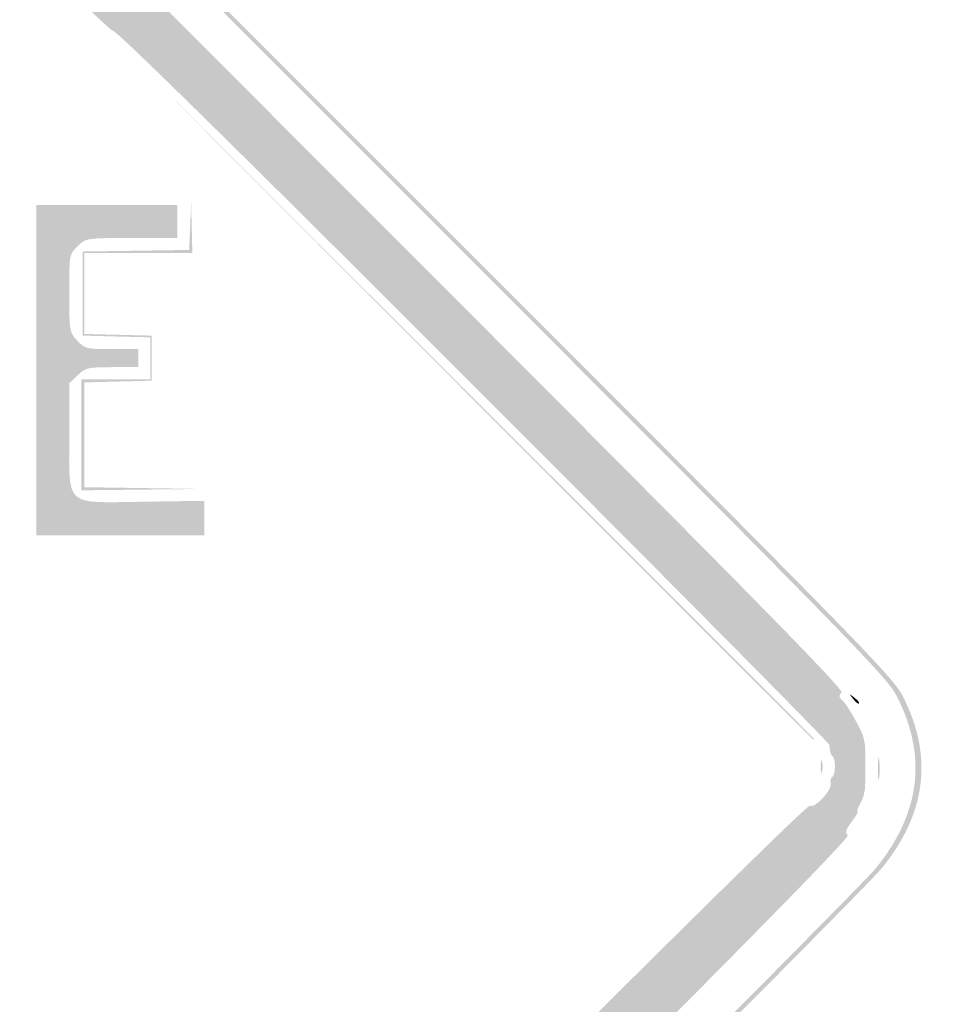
# Model space of a CAD drawing. Header units: inches. Extents: x -26.1 to 25.6, y -25.5 to 25.5.
# Tile 7 of 8: x 11.3 to 25.6, y -3.7 to 11.7. Entities that reach past the tile are written whole.
import ezdxf

# ---------------------------------------------------------------- set-up
doc = ezdxf.new("R2010")
doc.units = ezdxf.units.IN
doc.header["$MEASUREMENT"] = 0

msp = doc.modelspace()

# ---------------------------------------------------------------- hatches: boundary and pattern name
h = msp.add_hatch(color=7)
edge = h.paths.add_edge_path()
edge.add_spline(control_points=[(-0.644, -25.362), (-0.834, -25.31), (-1.112, -25.184), (-1.28, -25.074), (-1.494, -24.934), (-4.857, -21.604), (-13.096, -13.37), (-19.431, -7.041), (-24.715, -1.735), (-24.84, -1.579), (-25.178, -1.157), (-25.348, -0.785), (-25.415, -0.316), (-25.466, 0.035), (-25.463, 0.135), (-25.392, 0.464), (-25.226, 1.239), (-26.136, 0.288), (-13.135, 13.276)], knot_values=[0, 0, 0, 0, 1, 1, 1, 2, 2, 2, 3, 3, 3, 4, 4, 4, 5, 5, 5, 6, 6, 6, 6], degree=3, periodic=0)
edge.add_line((-13.135, 13.276), (-1.296, 25.104))
edge.add_line((-1.296, 25.104), (-0.964, 25.234))
edge.add_spline(control_points=[(-0.964, 25.234), (-0.48, 25.425), (-0.074, 25.482), (0.326, 25.416), (0.675, 25.358), (1.173, 25.164), (1.367, 25.011), (1.432, 24.959), (6.773, 19.634), (13.237, 13.177), (24.952, 1.475), (24.99, 1.437), (25.175, 1.061), (25.632, 0.135), (25.512, -0.754), (24.816, -1.603), (24.365, -2.153), (1.6, -24.862), (1.32, -25.041), (0.713, -25.429), (0.01, -25.544), (-0.644, -25.362)], knot_values=[0, 0, 0, 0, 1, 1, 1, 2, 2, 2, 3, 3, 3, 4, 4, 4, 5, 5, 5, 6, 6, 6, 7, 7, 7, 7], degree=3, periodic=0)
edge = h.paths.add_edge_path(flags=0)
edge.add_spline(control_points=[(0.778, -25.219), (0.933, -25.16), (1.177, -25.038), (1.32, -24.947), (1.6, -24.768), (24.271, -2.153), (24.722, -1.603), (25.418, -0.754), (25.538, 0.135), (25.081, 1.061), (24.895, 1.437), (24.857, 1.476), (13.143, 13.183), (1.534, 24.785), (1.386, 24.93), (1.037, 25.095), (0.364, 25.414), (-0.234, 25.427), (-0.964, 25.14)], knot_values=[0, 0, 0, 0, 1, 1, 1, 2, 2, 2, 3, 3, 3, 4, 4, 4, 5, 5, 5, 6, 6, 6, 6], degree=3, periodic=0)
edge.add_line((-0.964, 25.14), (-1.296, 25.01))
edge.add_line((-1.296, 25.01), (-13.088, 13.229))
edge.add_spline(control_points=[(-13.088, 13.229), (-26.037, 0.293), (-25.132, 1.239), (-25.298, 0.464), (-25.451, -0.246), (-25.266, -0.93), (-24.746, -1.579), (-24.621, -1.735), (-19.358, -7.02), (-13.049, -13.323), (-4.844, -21.522), (-1.494, -24.84), (-1.28, -24.98), (-0.69, -25.364), (0.135, -25.46), (0.778, -25.219)], knot_values=[0, 0, 0, 0, 1, 1, 1, 2, 2, 2, 3, 3, 3, 4, 4, 4, 5, 5, 5, 5], degree=3, periodic=0)
h = msp.add_hatch(color=7)
edge = h.paths.add_edge_path()
edge.add_spline(control_points=[(-0.074, -24.603), (-0.091, -24.574), (-0.164, -24.562), (-0.235, -24.576), (-0.305, -24.591), (-0.383, -24.583), (-0.407, -24.559), (-0.43, -24.535), (-0.495, -24.509), (-0.55, -24.5), (-0.605, -24.492), (-0.734, -24.429), (-0.837, -24.361), (-0.979, -24.267), (-1.038, -24.25), (-1.079, -24.291), (-1.12, -24.332), (-3.971, -21.508), (-12.74, -12.74), (-21.797, -3.683), (-24.333, -1.121), (-24.289, -1.077), (-24.244, -1.033), (-24.258, -0.986), (-24.351, -0.864), (-24.417, -0.778), (-24.458, -0.707), (-24.443, -0.707), (-24.428, -0.707), (-24.442, -0.659), (-24.474, -0.601), (-24.506, -0.543), (-24.535, -0.474), (-24.539, -0.448), (-24.543, -0.422), (-24.55, -0.39), (-24.555, -0.377), (-24.568, -0.343), (-24.57, 0.298), (-24.557, 0.354), (-24.551, 0.379), (-24.543, 0.422), (-24.538, 0.448), (-24.525, 0.534), (-24.28, 0.983), (-24.229, 1.014), (-24.194, 1.036), (-24.196, 1.067), (-24.236, 1.115), (-24.285, 1.174), (-22.46, 3.019), (-12.763, 12.716), (-3.318, 22.162), (-1.22, 24.237), (-1.165, 24.192), (-1.113, 24.148), (-1.082, 24.155), (-1.019, 24.224), (-0.945, 24.306), (-0.772, 24.395), (-0.448, 24.518), (-0.37, 24.547), (-0.169, 24.571), (0, 24.571), (0.169, 24.571), (0.37, 24.547), (0.448, 24.518), (0.754, 24.402), (0.946, 24.307), (0.996, 24.246), (1.038, 24.196), (1.064, 24.194), (1.117, 24.238), (1.173, 24.285), (3.192, 22.288), (12.716, 12.763), (22.241, 3.239), (24.237, 1.22), (24.191, 1.164), (24.147, 1.111), (24.151, 1.084), (24.21, 1.035), (24.282, 0.974), (24.524, 0.544), (24.538, 0.448), (24.543, 0.422), (24.551, 0.379), (24.557, 0.354), (24.57, 0.298), (24.568, -0.343), (24.555, -0.377), (24.55, -0.39), (24.543, -0.422), (24.539, -0.448), (24.535, -0.474), (24.506, -0.543), (24.474, -0.601), (24.442, -0.659), (24.428, -0.707), (24.443, -0.707), (24.458, -0.707), (24.417, -0.778), (24.351, -0.864), (24.258, -0.986), (24.244, -1.033), (24.289, -1.077), (24.333, -1.121), (21.797, -3.683), (12.74, -12.74), (3.971, -21.508), (1.12, -24.332), (1.079, -24.291), (1.038, -24.25), (0.979, -24.267), (0.837, -24.361), (0.734, -24.429), (0.605, -24.492), (0.55, -24.5), (0.495, -24.509), (0.43, -24.535), (0.407, -24.559), (0.383, -24.583), (0.305, -24.591), (0.235, -24.576), (0.164, -24.562), (0.091, -24.574), (0.074, -24.603), (0.056, -24.631), (0.023, -24.654), (0, -24.654), (-0.023, -24.654), (-0.056, -24.631), (-0.074, -24.603)], knot_values=[0, 0, 0, 0, 1, 1, 1, 2, 2, 2, 3, 3, 3, 4, 4, 4, 5, 5, 5, 6, 6, 6, 7, 7, 7, 8, 8, 8, 9, 9, 9, 10, 10, 10, 11, 11, 11, 12, 12, 12, 13, 13, 13, 14, 14, 14, 15, 15, 15, 16, 16, 16, 17, 17, 17, 18, 18, 18, 19, 19, 19, 20, 20, 20, 21, 21, 21, 22, 22, 22, 23, 23, 23, 24, 24, 24, 25, 25, 25, 26, 26, 26, 27, 27, 27, 28, 28, 28, 29, 29, 29, 30, 30, 30, 31, 31, 31, 32, 32, 32, 33, 33, 33, 34, 34, 34, 35, 35, 35, 36, 36, 36, 37, 37, 37, 38, 38, 38, 39, 39, 39, 40, 40, 40, 41, 41, 41, 42, 42, 42, 43, 43, 43, 44, 44, 44, 44], degree=3, periodic=0)
edge = h.paths.add_edge_path(flags=0)
edge.add_spline(control_points=[(0.296, -24.024), (0.496, -23.939), (0.687, -23.734), (0.611, -23.687), (0.575, -23.665), (4.673, -19.533), (12.096, -12.111), (20.323, -3.884), (23.652, -0.583), (23.692, -0.616), (23.762, -0.674), (24.059, -0.35), (24.023, -0.256), (24.01, -0.22), (24.019, -0.179), (24.044, -0.164), (24.097, -0.131), (24.104, 0.11), (24.053, 0.161), (24.019, 0.195), (24.013, 0.216), (24, 0.341), (23.997, 0.373), (21.476, 2.918), (18.399, 5.996), (14.658, 9.737), (12.786, 11.578), (12.752, 11.55), (12.676, 11.487), (0.592, 23.578), (0.661, 23.647), (0.697, 23.683), (0.664, 23.74), (0.543, 23.846), (0.45, 23.928), (0.348, 23.997), (0.317, 24), (0.217, 24.009), (0.167, 24.022), (0.082, 24.061), (0.037, 24.082), (-0.037, 24.082), (-0.082, 24.061), (-0.167, 24.022), (-0.217, 24.009), (-0.317, 24), (-0.348, 23.997), (-0.45, 23.928), (-0.543, 23.846), (-0.664, 23.74), (-0.697, 23.683), (-0.661, 23.647), (-0.592, 23.578), (-12.676, 11.487), (-12.752, 11.55), (-12.786, 11.578), (-14.658, 9.737), (-18.399, 5.996), (-21.476, 2.918), (-23.997, 0.373), (-24, 0.341), (-24.013, 0.216), (-24.019, 0.195), (-24.053, 0.161), (-24.104, 0.11), (-24.097, -0.131), (-24.044, -0.164), (-24.019, -0.179), (-24.009, -0.218), (-24.021, -0.249), (-24.056, -0.341), (-23.76, -0.673), (-23.693, -0.617), (-23.652, -0.583), (-20.436, -3.77), (-12.096, -12.111), (-4.673, -19.533), (-0.575, -23.665), (-0.611, -23.687), (-0.651, -23.712), (-0.636, -23.756), (-0.557, -23.84), (-0.34, -24.076), (0.002, -24.15), (0.296, -24.024)], knot_values=[0, 0, 0, 0, 1, 1, 1, 2, 2, 2, 3, 3, 3, 4, 4, 4, 5, 5, 5, 6, 6, 6, 7, 7, 7, 8, 8, 8, 9, 9, 9, 10, 10, 10, 11, 11, 11, 12, 12, 12, 13, 13, 13, 14, 14, 14, 15, 15, 15, 16, 16, 16, 17, 17, 17, 18, 18, 18, 19, 19, 19, 20, 20, 20, 21, 21, 21, 22, 22, 22, 23, 23, 23, 24, 24, 24, 25, 25, 25, 26, 26, 26, 27, 27, 27, 28, 28, 28, 28], degree=3, periodic=0)
h = msp.add_hatch(color=7)
edge = h.paths.add_edge_path()
edge.add_line((18.243, 5.928), (12.751, 11.432))
edge.add_line((12.751, 11.432), (18.255, 5.94))
edge.add_spline(control_points=[(18.255, 5.94), (21.282, 2.919), (23.759, 0.443), (23.759, 0.436), (23.759, 0.43), (23.753, 0.424), (23.747, 0.424), (23.74, 0.424), (21.264, 2.901), (18.243, 5.928)], knot_values=[0, 0, 0, 0, 1, 1, 1, 2, 2, 2, 3, 3, 3, 3], degree=3, periodic=0)
h = msp.add_hatch(color=7)
edge = h.paths.add_edge_path()
edge.add_line((11.549, 6.223), (11.549, 8.815))
edge.add_line((11.549, 8.815), (12.657, 8.815))
edge.add_line((12.657, 8.815), (13.765, 8.815))
edge.add_line((13.765, 8.815), (13.765, 8.556))
edge.add_line((13.765, 8.556), (13.765, 8.297))
edge.add_line((13.765, 8.297), (13.049, 8.297))
edge.add_spline(control_points=[(13.049, 8.297), (12.336, 8.297), (12.332, 8.296), (12.2, 8.17), (12.069, 8.044), (12.068, 8.04), (12.068, 7.43), (12.068, 6.829), (12.07, 6.814), (12.195, 6.685), (12.315, 6.559), (12.343, 6.553), (12.737, 6.553)], knot_values=[0, 0, 0, 0, 1, 1, 1, 2, 2, 2, 3, 3, 3, 4, 4, 4, 4], degree=3, periodic=0)
edge.add_line((12.737, 6.553), (13.152, 6.553))
edge.add_line((13.152, 6.553), (13.152, 6.411))
edge.add_line((13.152, 6.411), (13.152, 6.27))
edge.add_line((13.152, 6.27), (12.742, 6.27))
edge.add_spline(control_points=[(12.742, 6.27), (12.362, 6.27), (12.323, 6.261), (12.2, 6.143)], knot_values=[0, 0, 0, 0, 1, 1, 1, 1], degree=3, periodic=0)
edge.add_line((12.2, 6.143), (12.068, 6.016))
edge.add_line((12.068, 6.016), (12.068, 5.185))
edge.add_spline(control_points=[(12.068, 5.185), (12.068, 4.063), (11.98, 4.14), (13.24, 4.158)], knot_values=[0, 0, 0, 0, 1, 1, 1, 1], degree=3, periodic=0)
edge.add_line((13.24, 4.158), (14.189, 4.172))
edge.add_line((14.189, 4.172), (14.189, 3.901))
edge.add_line((14.189, 3.901), (14.189, 3.63))
edge.add_line((14.189, 3.63), (12.869, 3.63))
edge.add_line((12.869, 3.63), (11.549, 3.63))
edge.add_line((11.549, 3.63), (11.549, 6.223))
msp.add_hatch(color=7).paths.add_polyline_path([(12.257, 5.209), (12.257, 6.081), (12.799, 6.081), (13.341, 6.081), (13.341, 6.41), (13.341, 6.738), (12.81, 6.751), (12.28, 6.765), (12.28, 7.425), (12.28, 8.085), (13.115, 8.097), (13.95, 8.11), (13.966, 8.475), (13.982, 8.839), (13.991, 8.45), (14.001, 8.061), (13.152, 8.061), (12.304, 8.061), (12.304, 7.426), (12.304, 6.791), (12.834, 6.778), (13.364, 6.765), (13.364, 6.411), (13.364, 6.058), (12.834, 6.044), (12.304, 6.031), (12.304, 5.208), (12.304, 4.386), (13.235, 4.372), (14.166, 4.358), (13.211, 4.348), (12.257, 4.337), (12.257, 5.209)])
h = msp.add_hatch(color=7)
edge = h.paths.add_edge_path()
edge.add_spline(control_points=[(24.366, 1.072), (24.307, 1.147), (24.309, 1.149), (24.383, 1.09), (24.429, 1.055), (24.466, 1.018), (24.466, 1.008), (24.466, 0.969), (24.427, 0.994), (24.366, 1.072)], knot_values=[0, 0, 0, 0, 1, 1, 1, 2, 2, 2, 3, 3, 3, 3], degree=3, periodic=0)
h = msp.add_hatch(color=7)
edge = h.paths.add_edge_path()
edge.add_spline(control_points=[(24.763, -0.024), (24.764, 0.132), (24.772, 0.19), (24.783, 0.105), (24.793, 0.02), (24.793, -0.107), (24.782, -0.178), (24.772, -0.248), (24.763, -0.179), (24.763, -0.024)], knot_values=[0, 0, 0, 0, 1, 1, 1, 2, 2, 2, 3, 3, 3, 3], degree=3, periodic=0)
h = msp.add_hatch(color=7)
edge = h.paths.add_edge_path()
edge.add_spline(control_points=[(23.864, 0), (23.864, 0.091), (23.874, 0.128), (23.886, 0.082), (23.897, 0.037), (23.897, -0.037), (23.886, -0.082), (23.874, -0.128), (23.864, -0.091), (23.864, 0)], knot_values=[0, 0, 0, 0, 1, 1, 1, 2, 2, 2, 3, 3, 3, 3], degree=3, periodic=0)

doc.saveas('drawing.dxf')
